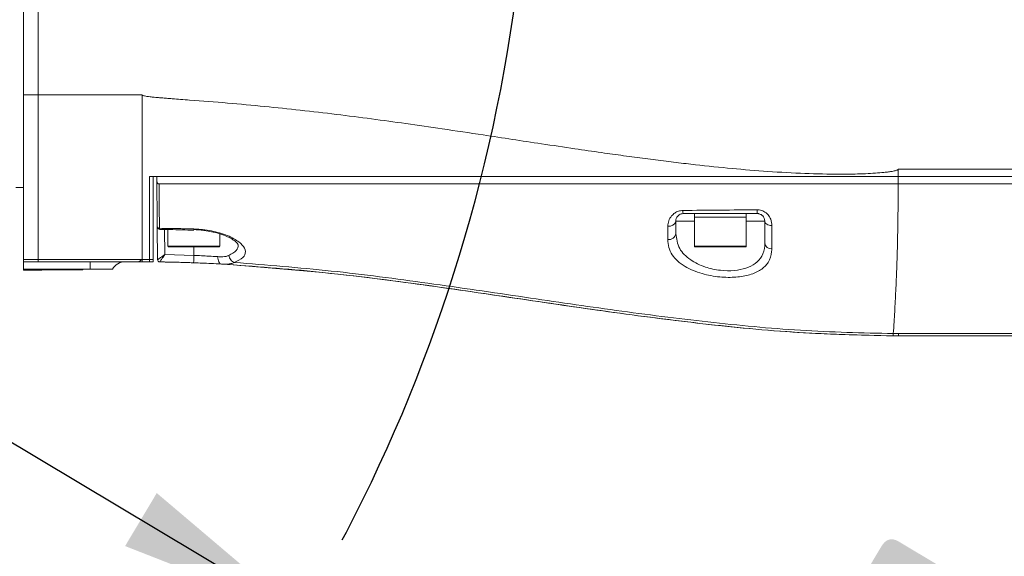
# Model space of a CAD drawing. Header units: millimetres. Extents: x 809 to 6054, y -5716 to -1261.
# Tile 11 of 94: x 2725 to 2858, y -4144 to -4072. Entities that reach past the tile are written whole.
import ezdxf

# ---------------------------------------------------------------- set-up
doc = ezdxf.new("R2010")
doc.units = ezdxf.units.MM
doc.header["$LTSCALE"] = 0.3175
doc.linetypes.add('CENTER2', pattern=[28.574999, 19.049999, -3.175, 3.175, -3.175])
for name, color, linetype, lineweight in [('1轮廓实线层', 7, 'Continuous', 18), ('7标注层', 4, 'Continuous', 13), ('细点划线', 6, 'CENTER2', 18)]:
    doc.layers.add(name, color=color, linetype=linetype, lineweight=lineweight)
doc.styles.add('标准汉字', font='gbenor.shx', dxfattribs={"bigfont": 'gbcbig.shx'})
doc.dimstyles.new('M1：10', dxfattribs={"dimscale": 10, "dimtxt": 3.5, "dimasz": 2.5, "dimexe": 2, "dimexo": 0, "dimgap": 1.5, "dimtad": 1, "dimdec": 4, "dimdsep": 46, "dimtxsty": '标准汉字', "dimcen": 5, "dimdle": 5, "dimclrd": 1, "dimclre": 1, "dimclrt": 256, "dimadec": 4, "dimazin": 2, "dimtfac": 1, "dimtdec": 4, "dimtmove": 0, "dimatfit": 3, "dimfxl": 1, "dimtolj": 1, "dimarcsym": 0})

# ---------------------------------------------------------------- blocks, each defined once
blk = doc.blocks.new('*D22')
at = {"layer": '7标注层', "color": 1, "lineweight": -2, "transparency": 16777216}
for p, q in [((2574.24, -4039.28), (2531.31, -4013.65)), ((2574.24, -4039.28), (2762.56, -4151.72)), ((2784.02, -4164.54), (2762.56, -4151.72)), ((2917, -4243.94), (2784.02, -4164.54))]:
    blk.add_line(p, q, dxfattribs=at)
at = {"layer": '7标注层', "color": 1, "transparency": 16777216}
blk.add_solid([(2738.96, -4142.48), (2743.23, -4135.33), (2762.56, -4151.72)], dxfattribs=at)
at = {"layer": 'Defpoints', "color": 0, "transparency": 16777216}
for p in [(2574.24, -4039.28), (2762.56, -4151.72)]:
    blk.add_point(p, dxfattribs=at)
at = {"layer": '7标注层', "transparency": 16777216, "insert": (2878.16, -4182.9), "char_height": 35, "attachment_point": 5, "rotation": 329.1585, "style": '标准汉字'}
blk.add_mtext('\\A1;R219.3', dxfattribs=at)

msp = doc.modelspace()

# ---------------------------------------------------------------- linework, layer by layer
at = {"layer": '1轮廓实线层'}
for p, q in [((2725.24147, -4064.02525), (2725.24147, -4081.64757)), ((2727.24147, -4064.02525), (2727.24147, -4081.64757)), ((2725.24147, -4081.64757), (2727.24147, -4081.64757)), ((2725.24147, -4081.64757), (2725.24147, -4103.83245)), ((2727.24147, -4081.64757), (2741.24147, -4081.64757)), ((2727.24147, -4081.64757), (2727.24147, -4103.83245)), ((2843.24147, -4091.6476), (2843.24147, -4091.65922)), ((2742.24147, -4092.64758), (2742.24147, -4103.83537)), ((2742.74147, -4092.64758), (2742.24147, -4092.64758)), ((2742.74147, -4092.64758), (2742.74147, -4103.83537)), ((2743.24147, -4093.32767), (2743.24147, -4092.64758)), ((2843.23868, -4092.64758), (2843.23868, -4093.6476)), ((3046.12502, -4092.64758), (2843.23868, -4092.64758)), ((2843.24081, -4092.64758), (3046.12875, -4092.64758)), ((2725.24147, -4094.14759), (2724.24147, -4094.14759)), ((2743.24147, -4093.32767), (2743.24147, -4093.6459)), ((2815.74148, -4098.1476), (2815.74148, -4097.64758)), ((2815.74148, -4102.04759), (2815.74148, -4098.1476)), ((2815.74148, -4098.1476), (2822.74148, -4098.1476)), ((2819.24148, -4098.1476), (2815.74148, -4098.1476)), ((2822.74148, -4098.1476), (2819.24148, -4098.1476)), ((2822.74148, -4097.64758), (2822.74148, -4098.1476)), ((2822.74148, -4098.1476), (2822.74148, -4102.04759)), ((2743.29182, -4099.4164), (2743.33065, -4103.86625)), ((2744.32464, -4103.17406), (2744.29517, -4099.79621)), ((2744.74147, -4102.04759), (2744.74147, -4099.80032)), ((2813.24146, -4100.34072), (2813.24146, -4098.64759)), ((2813.24146, -4098.64759), (2815.74148, -4098.64759)), ((2822.74148, -4098.64759), (2825.24147, -4098.64759)), ((2825.24147, -4098.64759), (2825.24147, -4101.62854)), ((2751.74147, -4100.38751), (2751.74147, -4102.04759)), ((2751.74147, -4102.04759), (2744.74147, -4102.04759)), ((2744.84147, -4102.14758), (2751.64147, -4102.14758)), ((2748.24147, -4103.28072), (2748.24147, -4102.14758)), ((2822.74148, -4102.04759), (2815.74148, -4102.04759)), ((2815.84146, -4102.14758), (2822.64147, -4102.14758)), ((2725.24147, -4103.83245), (2727.24147, -4103.83245)), ((2725.24147, -4103.83245), (2725.24147, -4104.14758)), ((2727.24147, -4103.83245), (2741.24147, -4103.83245)), ((2727.24147, -4103.83245), (2727.24147, -4104.14758)), ((2741.23744, -4103.83293), (2740.82106, -4104.14758)), ((2741.24147, -4104.14758), (2741.26763, -4103.83254)), ((2742.74147, -4103.83537), (2742.24147, -4103.83537)), ((2742.24147, -4103.83537), (2742.24147, -4104.15041)), ((2742.74147, -4104.15041), (2742.74147, -4103.83537)), ((2748.24147, -4103.28072), (2744.32464, -4103.17406)), ((2725.24147, -4104.14758), (2727.24147, -4104.14758)), ((2725.24147, -4104.14758), (2725.24147, -4105.1476)), ((2734.24147, -4105.1476), (2725.24147, -4105.1476)), ((2725.24147, -4105.1476), (2725.24147, -4105.24759)), ((2725.74147, -4105.24759), (2725.74147, -4105.1476)), ((2727.24147, -4104.14758), (2734.21551, -4104.14758)), ((2732.74147, -4105.1476), (2732.74147, -4105.24759)), ((2733.24147, -4105.24759), (2733.24147, -4105.1476)), ((2734.21551, -4104.14758), (2740.82106, -4104.14758)), ((2734.24147, -4105.1476), (2734.24147, -4104.14758)), ((2734.24147, -4105.1476), (2737.24147, -4105.1476)), ((2742.74147, -4104.15041), (2742.24147, -4104.15041)), ((2725.24147, -4105.24759), (2725.74147, -4105.24759)), ((2725.24147, -4105.2976), (2725.24147, -4105.24759)), ((2725.24147, -4105.2976), (2727.74147, -4105.2976)), ((2725.74147, -4105.24759), (2732.74147, -4105.24759)), ((2727.74147, -4105.2976), (2727.74147, -4105.24759)), ((2732.74147, -4105.24759), (2733.24147, -4105.24759)), ((2843.28539, -4113.83247), (3044.96228, -4113.83247))]:
    msp.add_line(p, q, dxfattribs=at)
for points in [[(2748.21362, -4099.72051), (2748.21157, -4099.78831), (2748.2112, -4099.80044)], [(2826.20494, -4099.27425), (2826.01513, -4099.25839), (2825.83362, -4099.22013), (2825.66707, -4099.16088), (2825.52157, -4099.08283), (2825.40247, -4098.9888), (2825.31413, -4098.88226), (2825.2598, -4098.7671), (2825.24147, -4098.64759)], [(2748.24147, -4103.28072), (2748.23422, -4103.47566), (2748.22726, -4103.66315), (2748.22084, -4103.83591), (2748.2152, -4103.98734), (2748.21058, -4104.11161), (2748.20716, -4104.20394), (2748.20504, -4104.26083), (2748.20433, -4104.28002)], [(2751.47333, -4103.45501), (2751.47583, -4103.64625), (2751.49816, -4103.83043), (2751.5395, -4104.00072), (2751.59833, -4104.15083), (2751.67245, -4104.27517), (2751.75914, -4104.36916), (2751.85519, -4104.42936), (2751.95704, -4104.4535)]]:
    msp.add_lwpolyline(points, dxfattribs=at)
for centre, radius, start, end in [((2827.52528, -4097.22201), 3.31127, 178.4448156, 187.3840847), ((2815.37454, -4097.2871), 1.18904, 176.7868727, 197.6481262), ((2812.34069, -4098.46242), 0.91961, 258.9084939, 348.3831095), ((2812.31481, -4100.21132), 0.93564, 260.0230055, 352.0500168), ((2744.84147, -4102.04759), 0.1, 180, 270), ((2751.64147, -4102.04759), 0.1, 270, 0), ((2815.84147, -4102.04759), 0.1, 180, 270), ((2822.64147, -4102.04759), 0.1, 270, 0), ((2826.13445, -4101.51657), 0.89997, 187.1471445, 273.4204266), ((2738.97352, -4106.14759), 2, 90, 150), ((2743.63064, -4103.86362), 0.3, 180.500071, 269.2368458), ((2842.36333, -4113.86454), 0.92262, 342.1352247, 1.9916771)]:
    msp.add_arc(centre, radius, start, end, dxfattribs=at)
for points, knots in [([(2741.24147, -4103.8321), (2741.24146, -4102.9794), (2741.24144, -4101.37938), (2741.24129, -4098.768), (2741.24142, -4096.1468), (2741.24149, -4093.89075), (2741.24146, -4092.15506), (2741.24151, -4091.06759), (2741.24151, -4089.96623), (2741.24145, -4088.87429), (2741.24155, -4087.77655), (2741.24177, -4086.65184), (2741.24192, -4084.64648), (2741.24167, -4082.93741), (2741.24147, -4081.64757)], [0, 0, 0, 0, 92225.173128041, 173053.269951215, 242480.522485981, 300499.757844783, 320200.099295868, 338673.132622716, 355918.848639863, 371933.658166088, 386314.291689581, 400905.518387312, 415706.3619056, 461242.864054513, 461242.864054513, 461242.864054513, 461242.864054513]), ([(2843.24147, -4091.6476), (2843.23871, -4091.65877), (2843.23298, -4091.68196), (2843.20638, -4091.71465), (2843.16407, -4091.74572), (2843.07292, -4091.79275), (2842.92015, -4091.84416), (2842.69606, -4091.90089), (2842.36193, -4091.9661), (2841.89692, -4092.0354), (2841.1401, -4092.12114), (2840.10877, -4092.20412), (2838.54573, -4092.28561), (2836.55566, -4092.33561), (2833.42504, -4092.33263), (2829.35287, -4092.20356), (2824.49436, -4091.89599), (2819.5541, -4091.46087), (2815.39463, -4091.0117), (2811.88964, -4090.58991), (2809.08295, -4090.23122), (2806.18138, -4089.8407), (2803.01987, -4089.39742), (2799.32951, -4088.86071), (2794.00185, -4088.06534), (2788.0462, -4087.15732), (2781.94103, -4086.24434), (2776.9278, -4085.52151), (2772.16815, -4084.86839), (2767.42692, -4084.26032), (2762.62291, -4083.69682), (2757.72599, -4083.18324), (2752.74851, -4082.72855), (2748.95881, -4082.43301), (2746.4747, -4082.24862), (2745.42795, -4082.16985), (2744.58048, -4082.10445), (2743.92007, -4082.0508), (2743.37573, -4082.00379), (2742.85958, -4081.95559), (2742.38036, -4081.9052), (2741.94737, -4081.85011), (2741.6346, -4081.80033), (2741.4285, -4081.75268), (2741.32016, -4081.71913), (2741.27206, -4081.69079), (2741.25295, -4081.67371), (2741.24587, -4081.65757), (2741.24147, -4081.64757)], [0, 0, 0, 0, 566.157719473, 1174.668074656, 2041.644582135, 3166.779132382, 6258.015242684, 10027.47796874, 14658.865301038, 23175.695951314, 33396.099693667, 52522.769513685, 74607.618719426, 111207.517071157, 151482.604316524, 230244.415534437, 313722.743182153, 393489.729050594, 476792.140198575, 521708.757102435, 569001.299061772, 617463.046065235, 667262.7275968, 727714.452988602, 802860.4036852, 935062.058393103, 1027218.144771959, 1109747.247704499, 1186863.72602369, 1266050.993056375, 1347375.065110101, 1427315.924182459, 1510817.267774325, 1595837.961908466, 1616276.949954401, 1634646.03192744, 1648020.579668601, 1658531.149692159, 1667584.432118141, 1675180.588622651, 1684301.66419415, 1691534.435680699, 1696885.101191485, 1700020.116792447, 1702074.225350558, 1702463.363887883, 1702791.945950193, 1703326.788205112, 1703326.788205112, 1703326.788205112, 1703326.788205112]), ([(2843.24147, -4091.65922), (2843.24144, -4091.82405), (2843.24138, -4092.15372), (2843.241, -4092.48296), (2843.24081, -4092.64758)], [0, 0, 0, 0, 47182.060125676, 94365.168769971, 94365.168769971, 94365.168769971, 94365.168769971]), ([(2843.24148, -4091.6476), (2877.06316, -4091.6476), (2944.70651, -4091.6476), (3012.32211, -4091.6476), (3046.12991, -4091.6476)], [0, 0, 0, 0, 46976.89361846, 93953.77567454, 93953.77567454, 93953.77567454, 93953.77567454]), ([(2843.24079, -4092.64758), (2834.52246, -4092.64758), (2819.56707, -4092.64758), (2798.3542, -4092.64758), (2779.7384, -4092.64758), (2764.31027, -4092.64758), (2751.99905, -4092.64758), (2745.82708, -4092.64758), (2742.74147, -4092.64758)], [0, 0, 0, 0, 62642.699955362, 107457.035935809, 152354.208332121, 196642.502832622, 218811.755390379, 240975.565188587, 240975.565188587, 240975.565188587, 240975.565188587]), ([(2843.23868, -4092.64758), (2840.63138, -4092.64758), (2835.65776, -4092.64758), (2828.62135, -4092.64758), (2822.00229, -4092.64758), (2816.62184, -4092.64758), (2812.05644, -4092.64758), (2808.31877, -4092.64758), (2804.36522, -4092.64758), (2799.86414, -4092.64758), (2794.38725, -4092.64758), (2789.53642, -4092.64758), (2785.75074, -4092.64758), (2783.53857, -4092.64758), (2781.43613, -4092.64758), (2779.43512, -4092.64758), (2777.49734, -4092.64758), (2775.70195, -4092.64758), (2773.49753, -4092.64758), (2771.18079, -4092.64758), (2768.40953, -4092.64758), (2765.87325, -4092.64758), (2762.86019, -4092.64758), (2759.52224, -4092.64758), (2755.68937, -4092.64758), (2751.72397, -4092.64758), (2747.55881, -4092.64758), (2744.68947, -4092.64758), (2743.24147, -4092.64758)], [0, 0, 0, 0, 75926.369680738, 144835.371226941, 204863.864868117, 268624.813660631, 301472.802673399, 337794.425529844, 377474.301593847, 416645.774709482, 468977.350743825, 537210.49738678, 558284.516210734, 579622.445699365, 601891.83740458, 619781.99872845, 638172.015162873, 658605.228484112, 672337.431613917, 702709.415307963, 726434.90709485, 753467.130731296, 776939.634440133, 814585.004817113, 851053.234857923, 888877.798715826, 930255.945736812, 972410.212372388, 972410.212372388, 972410.212372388, 972410.212372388]), ([(2743.53886, -4093.6476), (2743.50987, -4093.6445), (2743.45199, -4093.6383), (2743.37398, -4093.59165), (2743.30778, -4093.52088), (2743.26014, -4093.42977), (2743.2475, -4093.36064), (2743.24147, -4093.32767)], [0, 0, 0, 0, 36172.096033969, 72234.801634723, 110873.345806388, 156791.663852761, 198654.315601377, 198654.315601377, 198654.315601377, 198654.315601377]), ([(2743.29133, -4099.36064), (2743.28751, -4098.9236), (2743.28069, -4098.14276), (2743.27022, -4096.9416), (2743.26143, -4095.93439), (2743.254, -4095.08321), (2743.24779, -4094.37277), (2743.24362, -4093.89365), (2743.24147, -4093.6476)], [0, 0, 0, 0, 65100.822561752, 116312.197250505, 162224.675710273, 191593.888899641, 215767.266863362, 241286.9749562, 241286.9749562, 241286.9749562, 241286.9749562]), ([(2843.23868, -4093.6476), (2840.63825, -4093.6476), (2835.67624, -4093.6476), (2828.65592, -4093.6476), (2822.05367, -4093.6476), (2816.68759, -4093.6476), (2812.14188, -4093.6476), (2808.41949, -4093.6476), (2804.48203, -4093.6476), (2800.02356, -4093.6476), (2794.59561, -4093.6476), (2789.75934, -4093.6476), (2785.95657, -4093.6476), (2783.72255, -4093.6476), (2781.61514, -4093.6476), (2779.61257, -4093.6476), (2777.67679, -4093.6476), (2775.87406, -4093.6476), (2773.86807, -4093.6476), (2771.85937, -4093.6476), (2769.65482, -4093.6476), (2767.55865, -4093.6476), (2765.51679, -4093.6476), (2762.58037, -4093.6476), (2758.77021, -4093.6476), (2753.92983, -4093.6476), (2748.85129, -4093.6476), (2745.36053, -4093.6476), (2743.53886, -4093.6476)], [0, 0, 0, 0, 75945.797872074, 144916.279933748, 204988.482512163, 268712.082447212, 301588.509527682, 337728.997085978, 377430.198061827, 416624.187349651, 468044.87394146, 536193.554594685, 558239.999490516, 579506.482213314, 601701.881156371, 620059.021576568, 638270.341922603, 658519.83951175, 672981.523309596, 697168.194747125, 717500.907785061, 737710.46212815, 758705.899890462, 777428.772314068, 823865.790977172, 870414.752364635, 919146.703884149, 972333.963797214, 972333.963797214, 972333.963797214, 972333.963797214]), ([(2743.53886, -4093.6476), (2743.54829, -4094.77414), (2743.56714, -4097.02539), (2743.58185, -4098.75003), (2743.58909, -4099.59505), (2743.58943, -4099.63414)], [0, 0, 0, 0, 61240.64630773, 122381.091330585, 125346.914300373, 125346.914300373, 125346.914300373, 125346.914300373]), ([(2843.23868, -4093.64757), (2843.23868, -4093.64764), (2843.23868, -4093.64824), (2843.23865, -4093.65042), (2843.2387, -4093.65819), (2843.23847, -4093.688), (2843.23837, -4093.80451), (2843.23642, -4094.26612), (2843.23234, -4095.27991), (2843.21989, -4096.969), (2843.19354, -4099.16629), (2843.14664, -4101.61171), (2843.09345, -4103.52036), (2843.05, -4104.79945), (2843.02379, -4105.50792), (2843.0032, -4106.03509), (2842.96702, -4106.91484), (2842.91427, -4108.08059), (2842.84121, -4109.51804), (2842.76416, -4110.90506), (2842.67272, -4112.37007), (2842.61401, -4113.3095), (2842.58142, -4113.83101)], [0, 0, 0, 0, 4.158501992, 35.762962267, 123.902254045, 458.606955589, 1759.031610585, 6889.280616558, 27262.129609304, 61100.492159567, 108377.53725681, 169108.149093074, 243338.894013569, 280843.620545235, 300874.5872697, 320905.502203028, 340935.83328567, 405023.545087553, 469744.587161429, 542224.677034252, 616112.092286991, 708316.68500502, 708316.68500502, 708316.68500502, 708316.68500502]), ([(2843.23868, -4093.6476), (2877.06001, -4093.6476), (2944.70267, -4093.6476), (3012.31757, -4093.6476), (3046.12502, -4093.6476)], [0, 0, 0, 0, 46970.777994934, 93941.545310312, 93941.545310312, 93941.545310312, 93941.545310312]), ([(2824.21523, -4097.13215), (2822.55171, -4097.14599), (2819.20654, -4097.17383), (2815.86647, -4097.20485), (2814.18738, -4097.22045)], [0, 0, 0, 0, 46963.309961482, 94438.573485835, 94438.573485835, 94438.573485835, 94438.573485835]), ([(2824.21523, -4097.13215), (2824.30479, -4097.13538), (2824.61597, -4097.1466), (2825.16828, -4097.33681), (2825.71938, -4097.79766), (2826.12945, -4098.48416), (2826.17731, -4098.98502), (2826.20494, -4099.27425)], [0, 0, 0, 0, 14790.068849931, 51392.013524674, 94308.065406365, 138074.708176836, 197890.86781327, 197890.86781327, 197890.86781327, 197890.86781327]), ([(2812.16378, -4099.36485), (2812.18785, -4099.12171), (2812.23535, -4098.64201), (2812.5878, -4098.01098), (2813.06795, -4097.5635), (2813.58974, -4097.28318), (2813.98927, -4097.24124), (2814.18738, -4097.22045)], [0, 0, 0, 0, 52496.866530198, 103576.18409275, 137130.720935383, 167813.432111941, 197992.029774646, 197992.029774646, 197992.029774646, 197992.029774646]), ([(2814.24147, -4097.64758), (2814.15713, -4097.65357), (2814.05579, -4097.66078), (2813.86946, -4097.71333), (2813.67243, -4097.80935), (2813.43725, -4098.02294), (2813.27178, -4098.31678), (2813.25189, -4098.53384), (2813.24146, -4098.64759)], [0, 0, 0, 0, 24287.456938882, 29183.019616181, 61785.277089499, 101292.934436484, 167557.159827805, 240525.651915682, 240525.651915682, 240525.651915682, 240525.651915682]), ([(2814.24147, -4097.64758), (2815.91596, -4097.64758), (2819.24715, -4097.64758), (2822.58263, -4097.64758), (2824.24147, -4097.64758)], [0, 0, 0, 0, 47466.839357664, 94429.561545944, 94429.561545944, 94429.561545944, 94429.561545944]), ([(2825.24147, -4098.64759), (2825.22847, -4098.51558), (2825.20678, -4098.29527), (2825.0224, -4097.9997), (2824.83629, -4097.83624), (2824.66438, -4097.73562), (2824.51871, -4097.68193), (2824.36425, -4097.65229), (2824.28624, -4097.6493), (2824.24147, -4097.64758)], [0, 0, 0, 0, 92660.24758387, 154631.550127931, 191993.546006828, 210062.21365505, 240990.105601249, 253730.481845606, 270889.880226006, 270889.880226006, 270889.880226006, 270889.880226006]), ([(2743.58942, -4099.63414), (2743.55205, -4099.63036), (2743.49459, -4099.62454), (2743.4255, -4099.59042), (2743.3779, -4099.5552), (2743.33947, -4099.51156), (2743.30209, -4099.44802), (2743.29557, -4099.39508), (2743.29133, -4099.36064)], [0, 0, 0, 0, 57760.912344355, 88825.310538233, 120545.954367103, 152279.471702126, 183365.006703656, 241233.651743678, 241233.651743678, 241233.651743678, 241233.651743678]), ([(2743.29133, -4099.36064), (2743.29147, -4099.37692), (2743.29176, -4099.40947), (2743.2918, -4099.41409), (2743.29182, -4099.4164)], [0, 0, 0, 0, 47369.841036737, 94731.231713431, 94731.231713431, 94731.231713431, 94731.231713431]), ([(2743.29182, -4099.4164), (2743.29671, -4099.45523), (2743.30651, -4099.53288), (2743.37486, -4099.63117), (2743.47325, -4099.69937), (2743.55091, -4099.70901), (2743.58974, -4099.71383)], [0, 0, 0, 0, 42005.746396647, 83994.639887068, 125981.235929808, 167981.656357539, 167981.656357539, 167981.656357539, 167981.656357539]), ([(2748.20892, -4099.88692), (2747.13315, -4099.85243), (2745.59329, -4099.80306), (2744.05273, -4099.79278), (2743.58843, -4099.78968)], [0, 0, 0, 0, 66174.926495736, 94723.11579436, 94723.11579436, 94723.11579436, 94723.11579436]), ([(2748.21362, -4099.72051), (2747.54719, -4099.70194), (2746.00607, -4099.659), (2744.46442, -4099.64316), (2743.58942, -4099.63417)], [0, 0, 0, 0, 40960.003531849, 94720.719531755, 94720.719531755, 94720.719531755, 94720.719531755]), ([(2743.58942, -4099.63417), (2743.58952, -4099.65781), (2743.58971, -4099.70416), (2743.58973, -4099.71065), (2743.58974, -4099.71383)], [0, 0, 0, 0, 48328.653520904, 94728.246541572, 94728.246541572, 94728.246541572, 94728.246541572]), ([(2749.91116, -4099.9679), (2749.79608, -4099.94624), (2749.26001, -4099.84533), (2748.67251, -4099.82037), (2748.21113, -4099.80077)], [0, 0, 0, 0, 20329.184394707, 94704.06039403, 94704.06039403, 94704.06039403, 94704.06039403]), ([(2753.69145, -4104.24), (2754.12431, -4104.03059), (2754.99027, -4103.61164), (2755.30838, -4102.76292), (2754.85338, -4101.83119), (2753.55198, -4100.89764), (2751.56473, -4100.14398), (2749.63524, -4099.78982), (2748.51516, -4099.73521), (2748.21362, -4099.72051)], [0, 0, 0, 0, 41640.651759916, 83304.818451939, 126735.23354462, 171554.339258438, 215663.802229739, 256593.211279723, 271671.667384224, 271671.667384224, 271671.667384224, 271671.667384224]), ([(2812.16378, -4099.36485), (2812.1607, -4099.8161), (2812.15651, -4100.43039), (2812.15351, -4100.98549), (2812.15271, -4101.13281)], [0, 0, 0, 0, 69377.013421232, 94442.233253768, 94442.233253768, 94442.233253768, 94442.233253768]), ([(2826.18814, -4102.41494), (2826.18992, -4101.99454), (2826.19395, -4101.04351), (2826.201, -4099.90788), (2826.20494, -4099.27425)], [0, 0, 0, 0, 41720.604044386, 94380.912814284, 94380.912814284, 94380.912814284, 94380.912814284]), ([(2754.23638, -4101.85099), (2754.23768, -4101.85549), (2754.2413, -4101.8681), (2754.12099, -4101.6373), (2753.70324, -4101.27257), (2753.00431, -4100.85247), (2752.04899, -4100.45807), (2750.99779, -4100.14098), (2750.23215, -4100.01903), (2749.91116, -4099.9679)], [0, 0, 0, 0, 22646.338422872, 63400.469376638, 106628.628801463, 149498.363866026, 194761.660625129, 239434.139134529, 271683.55440412, 271683.55440412, 271683.55440412, 271683.55440412]), ([(2812.15271, -4101.13281), (2812.1792, -4101.49692), (2812.23215, -4102.22478), (2812.69173, -4103.19172), (2813.43639, -4104.05095), (2814.67782, -4104.96324), (2816.6041, -4105.77659), (2819.09271, -4106.24667), (2821.36354, -4106.27499), (2823.28196, -4105.9382), (2824.79795, -4105.26274), (2825.84009, -4104.2188), (2826.16531, -4103.19548), (2826.1846, -4102.53608), (2826.18814, -4102.41494)], [0, 0, 0, 0, 34616.339914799, 69198.242297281, 101008.63397847, 132783.369990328, 186756.88761259, 233171.180040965, 274621.330438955, 314085.542247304, 354412.521258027, 398233.271176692, 448149.916466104, 459384.419847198, 459384.419847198, 459384.419847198, 459384.419847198]), ([(2825.24147, -4101.62854), (2825.23886, -4101.74521), (2825.22468, -4102.37816), (2824.9523, -4103.36873), (2824.06664, -4104.38962), (2822.77302, -4105.0533), (2821.13028, -4105.38418), (2819.18274, -4105.35282), (2817.0466, -4104.88268), (2815.02256, -4103.88409), (2813.51615, -4102.36074), (2813.3357, -4101.0337), (2813.24146, -4100.34072)], [0, 0, 0, 0, 9573.719613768, 51939.614235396, 88817.074913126, 122457.055027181, 155166.584807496, 189495.231919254, 228178.116058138, 273653.868833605, 327487.826244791, 386322.773500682, 386322.773500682, 386322.773500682, 386322.773500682]), ([(2754.23164, -4101.85072), (2754.18681, -4102.12362), (2754.09599, -4102.67636), (2753.34151, -4103.08645), (2752.95953, -4103.29407)], [0, 0, 0, 0, 46739.4168082, 94669.320790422, 94669.320790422, 94669.320790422, 94669.320790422]), ([(2741.26763, -4103.83254), (2741.2626, -4103.83254), (2741.25253, -4103.83254), (2741.24247, -4103.83254), (2741.23744, -4103.83254)], [0, 0, 0, 0, 47369.222707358, 94712.498930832, 94712.498930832, 94712.498930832, 94712.498930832]), ([(2742.24147, -4103.83537), (2742.05921, -4103.83449), (2741.7346, -4103.83292), (2741.40998, -4103.83266), (2741.26763, -4103.83254)], [0, 0, 0, 0, 53178.032468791, 94711.154560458, 94711.154560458, 94711.154560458, 94711.154560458]), ([(2744.32464, -4103.17406), (2744.32291, -4103.17527), (2744.31704, -4103.17936), (2744.30172, -4103.19), (2744.26325, -4103.21676), (2744.15807, -4103.28989), (2743.94044, -4103.44128), (2743.67163, -4103.62847), (2743.46507, -4103.77247), (2743.35141, -4103.85176), (2743.33764, -4103.86137), (2743.33065, -4103.86625)], [0, 0, 0, 0, 1264.726713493, 4266.731244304, 11133.988093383, 29235.780987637, 80854.557631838, 171538.667969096, 240503.544357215, 291891.812309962, 344987.726719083, 344987.726719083, 344987.726719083, 344987.726719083]), ([(2744.32464, -4103.17406), (2744.32342, -4103.17579), (2744.3193, -4103.18162), (2744.30856, -4103.19684), (2744.28151, -4103.23505), (2744.20754, -4103.33965), (2744.05459, -4103.55614), (2743.86581, -4103.82384), (2743.7209, -4104.02963), (2743.6412, -4104.14291), (2743.63154, -4104.15662), (2743.62664, -4104.16359)], [0, 0, 0, 0, 1263.426995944, 4261.783442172, 11120.050134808, 29209.675033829, 80856.487866, 171537.054632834, 240495.327453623, 291883.907145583, 344984.976999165, 344984.976999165, 344984.976999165, 344984.976999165]), ([(2751.47333, -4103.45501), (2751.06676, -4103.42952), (2750.068, -4103.36693), (2748.92135, -4103.31281), (2748.24147, -4103.28072)], [0, 0, 0, 0, 38542.349468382, 94680.736597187, 94680.736597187, 94680.736597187, 94680.736597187]), ([(2752.95953, -4103.29407), (2752.83521, -4103.33805), (2752.58926, -4103.42504), (2752.0978, -4103.47969), (2751.70574, -4103.46419), (2751.47333, -4103.45501)], [0, 0, 0, 0, 36807.688253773, 72820.520688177, 125245.109452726, 125245.109452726, 125245.109452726, 125245.109452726]), ([(2753.69145, -4104.24), (2753.60379, -4104.20396), (2753.42847, -4104.13188), (2753.20327, -4103.90452), (2753.03079, -4103.61792), (2752.98328, -4103.40202), (2752.95953, -4103.29407)], [0, 0, 0, 0, 41967.881345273, 83932.003431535, 125898.490881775, 167862.880470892, 167862.880470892, 167862.880470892, 167862.880470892]), ([(2740.82106, -4104.14758), (2740.89953, -4104.14758), (2741.03966, -4104.14758), (2741.17981, -4104.14758), (2741.24147, -4104.14758)], [0, 0, 0, 0, 53038.878564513, 94711.427268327, 94711.427268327, 94711.427268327, 94711.427268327]), ([(2741.24147, -4104.14758), (2741.42813, -4104.14773), (2741.76147, -4104.148), (2742.0948, -4104.14968), (2742.24147, -4104.15041)], [0, 0, 0, 0, 53035.005110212, 94708.439890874, 94708.439890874, 94708.439890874, 94708.439890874]), ([(2748.20433, -4104.28002), (2747.53804, -4104.25688), (2746.01252, -4104.20387), (2744.48628, -4104.1781), (2743.62664, -4104.16359)], [0, 0, 0, 0, 41357.86741074, 94692.894206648, 94692.894206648, 94692.894206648, 94692.894206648]), ([(2743.62664, -4104.16359), (2744.29324, -4104.17432), (2745.81949, -4104.19888), (2747.34506, -4104.25079), (2748.20433, -4104.28002)], [0, 0, 0, 0, 41357.481717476, 94691.538617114, 94691.538617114, 94691.538617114, 94691.538617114]), ([(2748.20433, -4104.28002), (2748.99384, -4104.31196), (2750.3259, -4104.36585), (2751.48496, -4104.42813), (2751.95704, -4104.4535)], [0, 0, 0, 0, 56112.667933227, 94672.080658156, 94672.080658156, 94672.080658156, 94672.080658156]), ([(2751.95655, -4104.45347), (2757.56302, -4104.88642), (2768.79914, -4105.75411), (2785.56956, -4108.14838), (2801.17299, -4110.49548), (2815.66226, -4112.42266), (2829.04756, -4113.7946), (2838.02499, -4114.02882), (2842.52061, -4114.14611)], [0, 0, 0, 0, 44524.731887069, 89233.645977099, 134120.135906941, 169512.032734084, 205013.659648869, 240624.546182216, 240624.546182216, 240624.546182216, 240624.546182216]), ([(2751.95704, -4104.4535), (2752.22906, -4104.46132), (2752.69232, -4104.47463), (2753.26146, -4104.4013), (2753.54633, -4104.29444), (2753.69148, -4104.24)], [0, 0, 0, 0, 51462.765490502, 87645.847056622, 125234.015000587, 125234.015000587, 125234.015000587, 125234.015000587]), ([(2842.52062, -4114.14611), (2838.229, -4114.03853), (2829.65836, -4113.82367), (2816.87475, -4112.55816), (2804.18113, -4110.91519), (2791.35674, -4109.01166), (2778.36819, -4107.11736), (2765.1851, -4105.41166), (2756.36165, -4104.77255), (2751.95704, -4104.4535)], [0, 0, 0, 0, 38285.4899813, 76458.618954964, 114518.769975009, 152467.478968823, 192102.659870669, 231613.581384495, 270997.332979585, 270997.332979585, 270997.332979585, 270997.332979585]), ([(2753.69146, -4104.24), (2758.0502, -4104.58503), (2766.77949, -4105.27601), (2779.81979, -4107.00378), (2792.61257, -4108.88233), (2805.18752, -4110.73728), (2817.57481, -4112.31802), (2830.04298, -4113.52684), (2838.39858, -4113.72954), (2842.58142, -4113.83101)], [0, 0, 0, 0, 39752.53358954, 79612.72146558, 119579.694414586, 157341.673515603, 195197.002302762, 233145.616020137, 271185.991867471, 271185.991867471, 271185.991867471, 271185.991867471]), ([(2842.52062, -4114.14611), (2842.53197, -4114.12933), (2842.55225, -4114.09936), (2842.5725, -4113.913), (2842.58142, -4113.83098)], [0, 0, 0, 0, 52758.219310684, 94233.673453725, 94233.673453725, 94233.673453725, 94233.673453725]), ([(2843.24147, -4114.14757), (2843.10693, -4114.1475), (2842.86662, -4114.14738), (2842.62637, -4114.1465), (2842.52062, -4114.14611)], [0, 0, 0, 0, 52756.349904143, 94232.129839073, 94232.129839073, 94232.129839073, 94232.129839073]), ([(2842.58142, -4113.83098), (2842.71282, -4113.83146), (2842.94744, -4113.8323), (2843.18213, -4113.83242), (2843.28539, -4113.83247)], [0, 0, 0, 0, 52772.757287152, 94233.22647223, 94233.22647223, 94233.22647223, 94233.22647223]), ([(3044.88519, -4114.14757), (3007.25232, -4114.14757), (2940.05074, -4114.14757), (2872.82209, -4114.14757), (2843.24147, -4114.14757)], [0, 0, 0, 0, 52623.959073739, 93971.411200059, 93971.411200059, 93971.411200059, 93971.411200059])]:
    msp.add_open_spline(points, degree=3, knots=knots, dxfattribs=at)
at = {"layer": '细点划线', "lineweight": 30, "ltscale": 20}
msp.add_arc((2574.24149, -4039.27888), 219.3333, 190, 170, dxfattribs=at)

# ---------------------------------------------------------------- dimensions: what is measured, and where the dimension line sits
at = {"layer": '7标注层'}
dim = msp.add_radius_dim(center=(2574.24149, -4039.27888), mpoint=(2762.55856, -4151.72343), dimstyle='M1：10', override={"dimdec": 1, "dimpost": 'R<>', "dimsah": 1, "dimtzin": 8}, dxfattribs=at)
dim.commit()
dim.dimension.update_dxf_attribs({"geometry": '*D22', "text_midpoint": (2861.5009, -4210.80213), "dimtype": 164})

doc.saveas('drawing.dxf')
